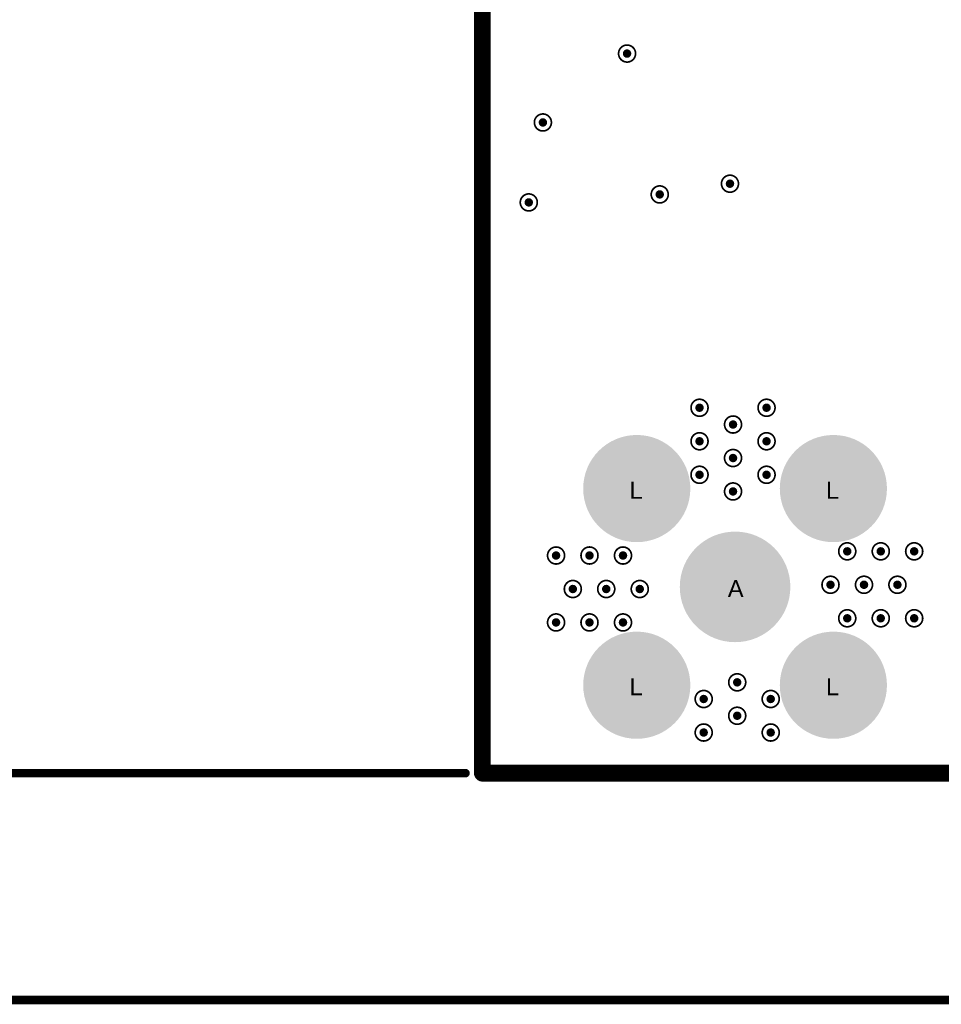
# Model space of a CAD drawing. Header units: inches. Extents: x -11.9 to 0, y -4.1 to 7.1.
# Tile 30 of 54: x -4.7 to -3.6, y -0.3 to 0.9. Entities that reach past the tile are written whole.
import ezdxf

# ---------------------------------------------------------------- set-up
doc = ezdxf.new("R2010")
doc.units = ezdxf.units.IN
doc.header["$MEASUREMENT"] = 0
for name, color, linetype in [('DrillDrawing', 1, 'Continuous'), ('Mechanical1', 6, 'Continuous'), ('Mechanical2', 216, 'Continuous'), ('MultiLayer', 9, 'Continuous'), ('PadHoleLayer', 156, 'Continuous'), ('ViaHoleLayer', 16, 'Continuous')]:
    doc.layers.add(name, color=color, linetype=linetype)
doc.styles.add('Arial', font='txt', dxfattribs={"height": 0.2})

# ---------------------------------------------------------------- blocks, each defined once
blk = doc.blocks.new('W_____WP_THRBU_60')
at = {"layer": 'MultiLayer'}
h = blk.add_hatch(color=9, dxfattribs=at)
edge = h.paths.add_edge_path()
edge.add_arc((-0.1156, 0.1156), 0.063, 0, 360)
h = blk.add_hatch(color=9, dxfattribs=at)
edge = h.paths.add_edge_path()
edge.add_arc((0.1156, 0.1156), 0.063, 0, 360)
h = blk.add_hatch(color=9, dxfattribs=at)
edge = h.paths.add_edge_path()
edge.add_arc((0, 0), 0.0591, 0, 360)
h = blk.add_hatch(color=9, dxfattribs=at)
edge = h.paths.add_edge_path()
edge.add_arc((-0.1156, -0.1156), 0.063, 0, 360)
h = blk.add_hatch(color=9, dxfattribs=at)
edge = h.paths.add_edge_path()
edge.add_arc((0.1156, -0.1156), 0.063, 0, 360)
at = {"layer": 'PadHoleLayer'}
h = blk.add_hatch(color=156, dxfattribs=at)
edge = h.paths.add_edge_path()
edge.add_arc((-0.1156, 0.1156), 0.0364, 0, 360)
h = blk.add_hatch(color=156, dxfattribs=at)
edge = h.paths.add_edge_path()
edge.add_arc((0.1156, 0.1156), 0.0364, 0, 360)
h = blk.add_hatch(color=156, dxfattribs=at)
edge = h.paths.add_edge_path()
edge.add_arc((0, 0), 0.065, 0, 360)
h = blk.add_hatch(color=156, dxfattribs=at)
edge = h.paths.add_edge_path()
edge.add_arc((-0.1156, -0.1156), 0.0364, 0, 360)
h = blk.add_hatch(color=156, dxfattribs=at)
edge = h.paths.add_edge_path()
edge.add_arc((0.1156, -0.1156), 0.0364, 0, 360)

msp = doc.modelspace()

# ---------------------------------------------------------------- hatches: boundary and pattern name
at = {"layer": 'ViaHoleLayer'}
h = msp.add_hatch(color=16, dxfattribs=at)
edge = h.paths.add_edge_path()
edge.add_arc((-3.9519, 0.846), 0.005, 0, 360)
h = msp.add_hatch(color=16, dxfattribs=at)
edge = h.paths.add_edge_path()
edge.add_arc((-4.0509, 0.765), 0.005, 0, 360)
h = msp.add_hatch(color=16, dxfattribs=at)
edge = h.paths.add_edge_path()
edge.add_arc((-3.8309, 0.693), 0.005, 0, 360)
h = msp.add_hatch(color=16, dxfattribs=at)
edge = h.paths.add_edge_path()
edge.add_arc((-3.9135, 0.6804), 0.005, 0, 360)
h = msp.add_hatch(color=16, dxfattribs=at)
edge = h.paths.add_edge_path()
edge.add_arc((-4.0675, 0.671), 0.005, 0, 360)
h = msp.add_hatch(color=16, dxfattribs=at)
edge = h.paths.add_edge_path()
edge.add_arc((-3.8667, 0.4296), 0.005, 0, 360)
h = msp.add_hatch(color=16, dxfattribs=at)
edge = h.paths.add_edge_path()
edge.add_arc((-3.7879, 0.4296), 0.005, 0, 360)
h = msp.add_hatch(color=16, dxfattribs=at)
edge = h.paths.add_edge_path()
edge.add_arc((-3.8273, 0.4099), 0.005, 0, 360)
h = msp.add_hatch(color=16, dxfattribs=at)
edge = h.paths.add_edge_path()
edge.add_arc((-3.8667, 0.3902), 0.005, 0, 360)
h = msp.add_hatch(color=16, dxfattribs=at)
edge = h.paths.add_edge_path()
edge.add_arc((-3.7879, 0.3902), 0.005, 0, 360)
h = msp.add_hatch(color=16, dxfattribs=at)
edge = h.paths.add_edge_path()
edge.add_arc((-3.8273, 0.3705), 0.005, 0, 360)
h = msp.add_hatch(color=16, dxfattribs=at)
edge = h.paths.add_edge_path()
edge.add_arc((-3.8667, 0.3508), 0.005, 0, 360)
h = msp.add_hatch(color=16, dxfattribs=at)
edge = h.paths.add_edge_path()
edge.add_arc((-3.7879, 0.3508), 0.005, 0, 360)
h = msp.add_hatch(color=16, dxfattribs=at)
edge = h.paths.add_edge_path()
edge.add_arc((-3.8273, 0.3312), 0.005, 0, 360)
h = msp.add_hatch(color=16, dxfattribs=at)
edge = h.paths.add_edge_path()
edge.add_arc((-4.0354, 0.2559), 0.005, 0, 360)
h = msp.add_hatch(color=16, dxfattribs=at)
edge = h.paths.add_edge_path()
edge.add_arc((-3.9961, 0.2559), 0.005, 0, 360)
h = msp.add_hatch(color=16, dxfattribs=at)
edge = h.paths.add_edge_path()
edge.add_arc((-3.9567, 0.2559), 0.005, 0, 360)
h = msp.add_hatch(color=16, dxfattribs=at)
edge = h.paths.add_edge_path()
edge.add_arc((-3.693, 0.2608), 0.005, 0, 360)
h = msp.add_hatch(color=16, dxfattribs=at)
edge = h.paths.add_edge_path()
edge.add_arc((-3.6536, 0.2608), 0.005, 0, 360)
h = msp.add_hatch(color=16, dxfattribs=at)
edge = h.paths.add_edge_path()
edge.add_arc((-3.6143, 0.2608), 0.005, 0, 360)
h = msp.add_hatch(color=16, dxfattribs=at)
edge = h.paths.add_edge_path()
edge.add_arc((-4.0157, 0.2165), 0.005, 0, 360)
h = msp.add_hatch(color=16, dxfattribs=at)
edge = h.paths.add_edge_path()
edge.add_arc((-3.9764, 0.2165), 0.005, 0, 360)
h = msp.add_hatch(color=16, dxfattribs=at)
edge = h.paths.add_edge_path()
edge.add_arc((-3.937, 0.2165), 0.005, 0, 360)
h = msp.add_hatch(color=16, dxfattribs=at)
edge = h.paths.add_edge_path()
edge.add_arc((-3.7127, 0.2215), 0.005, 0, 360)
h = msp.add_hatch(color=16, dxfattribs=at)
edge = h.paths.add_edge_path()
edge.add_arc((-3.6733, 0.2215), 0.005, 0, 360)
h = msp.add_hatch(color=16, dxfattribs=at)
edge = h.paths.add_edge_path()
edge.add_arc((-3.634, 0.2215), 0.005, 0, 360)
h = msp.add_hatch(color=16, dxfattribs=at)
edge = h.paths.add_edge_path()
edge.add_arc((-3.693, 0.1821), 0.005, 0, 360)
h = msp.add_hatch(color=16, dxfattribs=at)
edge = h.paths.add_edge_path()
edge.add_arc((-3.6536, 0.1821), 0.005, 0, 360)
h = msp.add_hatch(color=16, dxfattribs=at)
edge = h.paths.add_edge_path()
edge.add_arc((-3.6143, 0.1821), 0.005, 0, 360)
h = msp.add_hatch(color=16, dxfattribs=at)
edge = h.paths.add_edge_path()
edge.add_arc((-4.0354, 0.1772), 0.005, 0, 360)
h = msp.add_hatch(color=16, dxfattribs=at)
edge = h.paths.add_edge_path()
edge.add_arc((-3.9961, 0.1772), 0.005, 0, 360)
h = msp.add_hatch(color=16, dxfattribs=at)
edge = h.paths.add_edge_path()
edge.add_arc((-3.9567, 0.1772), 0.005, 0, 360)
h = msp.add_hatch(color=16, dxfattribs=at)
edge = h.paths.add_edge_path()
edge.add_arc((-3.8224, 0.1068), 0.005, 0, 360)
h = msp.add_hatch(color=16, dxfattribs=at)
edge = h.paths.add_edge_path()
edge.add_arc((-3.8618, 0.0872), 0.005, 0, 360)
h = msp.add_hatch(color=16, dxfattribs=at)
edge = h.paths.add_edge_path()
edge.add_arc((-3.783, 0.0872), 0.005, 0, 360)
h = msp.add_hatch(color=16, dxfattribs=at)
edge = h.paths.add_edge_path()
edge.add_arc((-3.8224, 0.0675), 0.005, 0, 360)
h = msp.add_hatch(color=16, dxfattribs=at)
edge = h.paths.add_edge_path()
edge.add_arc((-3.8618, 0.0478), 0.005, 0, 360)
h = msp.add_hatch(color=16, dxfattribs=at)
edge = h.paths.add_edge_path()
edge.add_arc((-3.783, 0.0478), 0.005, 0, 360)

# ---------------------------------------------------------------- linework, layer by layer
at = {"layer": 'DrillDrawing'}
for points, const_width in [([(-3.9419, 0.846, 1), (-3.9619, 0.846, 1)], 0.002), ([(-3.9624, 0.846, 1), (-3.9614, 0.846, 1)], 0.001), ([(-3.9424, 0.846, 1), (-3.9414, 0.846, 1)], 0.001), ([(-4.0409, 0.765, 1), (-4.0609, 0.765, 1)], 0.002), ([(-4.0614, 0.765, 1), (-4.0604, 0.765, 1)], 0.001), ([(-4.0414, 0.765, 1), (-4.0404, 0.765, 1)], 0.001), ([(-3.8209, 0.693, 1), (-3.8409, 0.693, 1)], 0.002), ([(-3.9035, 0.6804, 1), (-3.9235, 0.6804, 1)], 0.002), ([(-3.8414, 0.693, 1), (-3.8404, 0.693, 1)], 0.001), ([(-3.8214, 0.693, 1), (-3.8204, 0.693, 1)], 0.001), ([(-4.0575, 0.671, 1), (-4.0775, 0.671, 1)], 0.002), ([(-4.078, 0.671, 1), (-4.077, 0.671, 1)], 0.001), ([(-4.058, 0.671, 1), (-4.057, 0.671, 1)], 0.001), ([(-3.924, 0.6804, 1), (-3.923, 0.6804, 1)], 0.001), ([(-3.904, 0.6804, 1), (-3.903, 0.6804, 1)], 0.001), ([(-3.8567, 0.4296, 1), (-3.8767, 0.4296, 1)], 0.002), ([(-3.7779, 0.4296, 1), (-3.7979, 0.4296, 1)], 0.002), ([(-3.8772, 0.4296, 1), (-3.8762, 0.4296, 1)], 0.001), ([(-3.8572, 0.4296, 1), (-3.8562, 0.4296, 1)], 0.001), ([(-3.7984, 0.4296, 1), (-3.7974, 0.4296, 1)], 0.001), ([(-3.7784, 0.4296, 1), (-3.7774, 0.4296, 1)], 0.001), ([(-3.8173, 0.4099, 1), (-3.8373, 0.4099, 1)], 0.002), ([(-3.8378, 0.4099, 1), (-3.8368, 0.4099, 1)], 0.001), ([(-3.8178, 0.4099, 1), (-3.8168, 0.4099, 1)], 0.001), ([(-3.8567, 0.3902, 1), (-3.8767, 0.3902, 1)], 0.002), ([(-3.7779, 0.3902, 1), (-3.7979, 0.3902, 1)], 0.002), ([(-3.8772, 0.3902, 1), (-3.8762, 0.3902, 1)], 0.001), ([(-3.8572, 0.3902, 1), (-3.8562, 0.3902, 1)], 0.001), ([(-3.7984, 0.3902, 1), (-3.7974, 0.3902, 1)], 0.001), ([(-3.7784, 0.3902, 1), (-3.7774, 0.3902, 1)], 0.001), ([(-3.8173, 0.3705, 1), (-3.8373, 0.3705, 1)], 0.002), ([(-3.8378, 0.3705, 1), (-3.8368, 0.3705, 1)], 0.001), ([(-3.8178, 0.3705, 1), (-3.8168, 0.3705, 1)], 0.001), ([(-3.8567, 0.3508, 1), (-3.8767, 0.3508, 1)], 0.002), ([(-3.7779, 0.3508, 1), (-3.7979, 0.3508, 1)], 0.002), ([(-3.8772, 0.3508, 1), (-3.8762, 0.3508, 1)], 0.001), ([(-3.8572, 0.3508, 1), (-3.8562, 0.3508, 1)], 0.001), ([(-3.7984, 0.3508, 1), (-3.7974, 0.3508, 1)], 0.001), ([(-3.7784, 0.3508, 1), (-3.7774, 0.3508, 1)], 0.001), ([(-3.8173, 0.3312, 1), (-3.8373, 0.3312, 1)], 0.002), ([(-3.8378, 0.3312, 1), (-3.8368, 0.3312, 1)], 0.001), ([(-3.8178, 0.3312, 1), (-3.8168, 0.3312, 1)], 0.001), ([(-4.0254, 0.2559, 1), (-4.0454, 0.2559, 1)], 0.002), ([(-3.9861, 0.2559, 1), (-4.0061, 0.2559, 1)], 0.002), ([(-3.9467, 0.2559, 1), (-3.9667, 0.2559, 1)], 0.002), ([(-3.683, 0.2608, 1), (-3.703, 0.2608, 1)], 0.002), ([(-3.6436, 0.2608, 1), (-3.6636, 0.2608, 1)], 0.002), ([(-3.6043, 0.2608, 1), (-3.6243, 0.2608, 1)], 0.002), ([(-4.0459, 0.2559, 1), (-4.0449, 0.2559, 1)], 0.001), ([(-4.0259, 0.2559, 1), (-4.0249, 0.2559, 1)], 0.001), ([(-4.0066, 0.2559, 1), (-4.0056, 0.2559, 1)], 0.001), ([(-3.9866, 0.2559, 1), (-3.9856, 0.2559, 1)], 0.001), ([(-3.9672, 0.2559, 1), (-3.9662, 0.2559, 1)], 0.001), ([(-3.9472, 0.2559, 1), (-3.9462, 0.2559, 1)], 0.001), ([(-3.7035, 0.2608, 1), (-3.7025, 0.2608, 1)], 0.001), ([(-3.6835, 0.2608, 1), (-3.6825, 0.2608, 1)], 0.001), ([(-3.6641, 0.2608, 1), (-3.6631, 0.2608, 1)], 0.001), ([(-3.6441, 0.2608, 1), (-3.6431, 0.2608, 1)], 0.001), ([(-3.6248, 0.2608, 1), (-3.6238, 0.2608, 1)], 0.001), ([(-3.6048, 0.2608, 1), (-3.6038, 0.2608, 1)], 0.001), ([(-3.7027, 0.2215, 1), (-3.7227, 0.2215, 1)], 0.002), ([(-3.6633, 0.2215, 1), (-3.6833, 0.2215, 1)], 0.002), ([(-3.624, 0.2215, 1), (-3.644, 0.2215, 1)], 0.002), ([(-4.0057, 0.2165, 1), (-4.0257, 0.2165, 1)], 0.002), ([(-3.9664, 0.2165, 1), (-3.9864, 0.2165, 1)], 0.002), ([(-3.927, 0.2165, 1), (-3.947, 0.2165, 1)], 0.002), ([(-3.7232, 0.2215, 1), (-3.7222, 0.2215, 1)], 0.001), ([(-3.7032, 0.2215, 1), (-3.7022, 0.2215, 1)], 0.001), ([(-3.6838, 0.2215, 1), (-3.6828, 0.2215, 1)], 0.001), ([(-3.6638, 0.2215, 1), (-3.6628, 0.2215, 1)], 0.001), ([(-3.6445, 0.2215, 1), (-3.6435, 0.2215, 1)], 0.001), ([(-3.6245, 0.2215, 1), (-3.6235, 0.2215, 1)], 0.001), ([(-4.0262, 0.2165, 1), (-4.0252, 0.2165, 1)], 0.001), ([(-4.0062, 0.2165, 1), (-4.0052, 0.2165, 1)], 0.001), ([(-3.9869, 0.2165, 1), (-3.9859, 0.2165, 1)], 0.001), ([(-3.9669, 0.2165, 1), (-3.9659, 0.2165, 1)], 0.001), ([(-3.9475, 0.2165, 1), (-3.9465, 0.2165, 1)], 0.001), ([(-3.9275, 0.2165, 1), (-3.9265, 0.2165, 1)], 0.001), ([(-4.0254, 0.1772, 1), (-4.0454, 0.1772, 1)], 0.002), ([(-3.9861, 0.1772, 1), (-4.0061, 0.1772, 1)], 0.002), ([(-3.9467, 0.1772, 1), (-3.9667, 0.1772, 1)], 0.002), ([(-3.683, 0.1821, 1), (-3.703, 0.1821, 1)], 0.002), ([(-3.6436, 0.1821, 1), (-3.6636, 0.1821, 1)], 0.002), ([(-3.6043, 0.1821, 1), (-3.6243, 0.1821, 1)], 0.002), ([(-4.0459, 0.1772, 1), (-4.0449, 0.1772, 1)], 0.001), ([(-4.0259, 0.1772, 1), (-4.0249, 0.1772, 1)], 0.001), ([(-4.0066, 0.1772, 1), (-4.0056, 0.1772, 1)], 0.001), ([(-3.9866, 0.1772, 1), (-3.9856, 0.1772, 1)], 0.001), ([(-3.9672, 0.1772, 1), (-3.9662, 0.1772, 1)], 0.001), ([(-3.9472, 0.1772, 1), (-3.9462, 0.1772, 1)], 0.001), ([(-3.7035, 0.1821, 1), (-3.7025, 0.1821, 1)], 0.001), ([(-3.6835, 0.1821, 1), (-3.6825, 0.1821, 1)], 0.001), ([(-3.6641, 0.1821, 1), (-3.6631, 0.1821, 1)], 0.001), ([(-3.6441, 0.1821, 1), (-3.6431, 0.1821, 1)], 0.001), ([(-3.6248, 0.1821, 1), (-3.6238, 0.1821, 1)], 0.001), ([(-3.6048, 0.1821, 1), (-3.6038, 0.1821, 1)], 0.001), ([(-3.8124, 0.1068, 1), (-3.8324, 0.1068, 1)], 0.002), ([(-3.8329, 0.1068, 1), (-3.8319, 0.1068, 1)], 0.001), ([(-3.8129, 0.1068, 1), (-3.8119, 0.1068, 1)], 0.001), ([(-3.8518, 0.0872, 1), (-3.8718, 0.0872, 1)], 0.002), ([(-3.773, 0.0872, 1), (-3.793, 0.0872, 1)], 0.002), ([(-3.8723, 0.0872, 1), (-3.8713, 0.0872, 1)], 0.001), ([(-3.8523, 0.0872, 1), (-3.8513, 0.0872, 1)], 0.001), ([(-3.7935, 0.0872, 1), (-3.7925, 0.0872, 1)], 0.001), ([(-3.7735, 0.0872, 1), (-3.7725, 0.0872, 1)], 0.001), ([(-3.8124, 0.0675, 1), (-3.8324, 0.0675, 1)], 0.002), ([(-3.8518, 0.0478, 1), (-3.8718, 0.0478, 1)], 0.002), ([(-3.8329, 0.0675, 1), (-3.8319, 0.0675, 1)], 0.001), ([(-3.8129, 0.0675, 1), (-3.8119, 0.0675, 1)], 0.001), ([(-3.773, 0.0478, 1), (-3.793, 0.0478, 1)], 0.002), ([(-3.8723, 0.0478, 1), (-3.8713, 0.0478, 1)], 0.001), ([(-3.8523, 0.0478, 1), (-3.8513, 0.0478, 1)], 0.001), ([(-3.7935, 0.0478, 1), (-3.7925, 0.0478, 1)], 0.001), ([(-3.7735, 0.0478, 1), (-3.7725, 0.0478, 1)], 0.001)]:
    msp.add_lwpolyline(points, format="xyb", close=True, dxfattribs=dict(at, const_width=const_width))
at = {"layer": 'Mechanical1', "const_width": 0.0197}
for points in [[(-4.122, 1.9685), (-4.122, 0)], [(-4.122, 1.9685), (-4.122, 0)], [(-4.122, 1.9685), (-4.122, 0)], [(-4.122, 0), (0, 0)], [(-4.122, 0), (0, 0)], [(-4.122, 0), (0, 0)]]:
    msp.add_lwpolyline(points, dxfattribs=at)
at = {"layer": 'Mechanical1', "const_width": 0.00984}
msp.add_lwpolyline([(-4.127, 0, 1), (-4.1171, 0, 1)], format="xyb", close=True, dxfattribs=at)
msp.add_lwpolyline([(-4.127, 0, 1), (-4.1171, 0, 1)], format="xyb", close=True, dxfattribs=at)
msp.add_lwpolyline([(-4.127, 0, 1), (-4.1171, 0, 1)], format="xyb", close=True, dxfattribs=at)
msp.add_lwpolyline([(-4.127, 0, 1), (-4.1171, 0, 1)], format="xyb", close=True, dxfattribs=at)
msp.add_lwpolyline([(-4.127, 0, 1), (-4.1171, 0, 1)], format="xyb", close=True, dxfattribs=at)
msp.add_lwpolyline([(-4.127, 0, 1), (-4.1171, 0, 1)], format="xyb", close=True, dxfattribs=at)
at = {"layer": 'Mechanical2', "const_width": 0.01}
for points in [[(-11.8437, 0), (-4.1419, 0)], [(-5.5079, -0.2667), (0, -0.2667)]]:
    msp.add_lwpolyline(points, dxfattribs=at)
at = {"layer": 'Mechanical2', "const_width": 0.005}
msp.add_lwpolyline([(-4.1444, 0, 1), (-4.1394, 0, 1)], format="xyb", close=True, dxfattribs=at)

# ---------------------------------------------------------------- block references
msp.add_blockref('W_____WP_THRBU_60', (-3.8249, 0.219))

# ---------------------------------------------------------------- texts
at = {"layer": 'DrillDrawing', "style": 'Arial'}
for s, p in [('L', (-3.9491, 0.3226)), ('L', (-3.718, 0.3226)), ('A', (-3.8335, 0.207)), ('L', (-3.9491, 0.0915)), ('L', (-3.718, 0.0915))]:
    msp.add_text(s, height=0.02, dxfattribs=at).set_placement(p)

doc.saveas('drawing.dxf')
